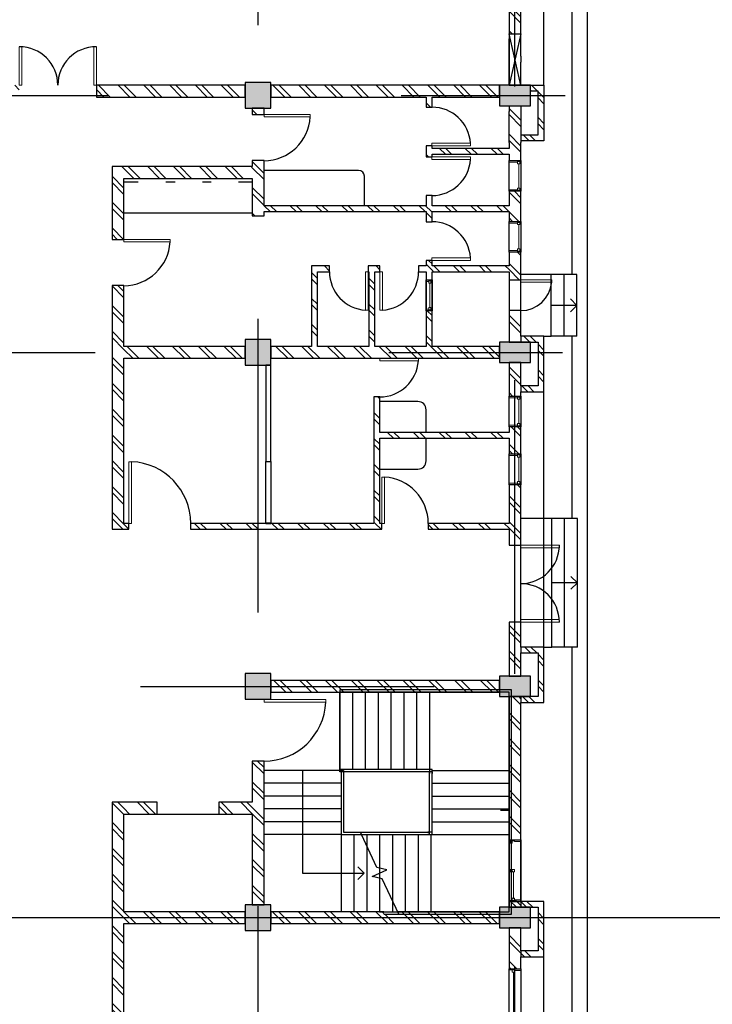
# Model space of a CAD drawing. Header units: inches. Extents: x 0 to 1544102, y 0 to 23144100.
# Tile 181 of 184: x 1178802 to 1192287, y 710635 to 729798. Entities that reach past the tile are written whole.
import ezdxf

# ---------------------------------------------------------------- set-up
doc = ezdxf.new("R2010")
doc.units = ezdxf.units.IN
doc.header["$LTSCALE"] = 1800
doc.header["$MEASUREMENT"] = 0
for name, pattern in [('CENTRE', [1.5, 0.75, -0.25, 0.25, -0.25]), ('Grid Line', [22.225, 12.7, -3.175, 3.175, -3.175]), ('Overhead', [3.96875, 2.38125, -1.5875])]:
    doc.linetypes.add(name, pattern=pattern)
doc.layers.get('0').update_dxf_attribs({"color": 253})
doc.layers.add('1', color=7, linetype='Continuous')
pattern_1 = [(45, (-45654.37, 31662), (-251.4472, 251.4472), []), (45, (-45654.37, 32043), (-251.4472, 251.4472), [])]
pattern_2 = [(45, (-45539.37, 31662), (-251.447, 251.447), []), (45, (-45539.37, 32043), (-251.447, 251.447), [])]

# ---------------------------------------------------------------- blocks, each defined once
blk = doc.blocks.new('M_Single-Flush - D4 -  0750 x 2100mm-342006-Level 1')
at = {"lineweight": 18}
for p, q in [((324, -57), (324, -807)), ((375, -57), (324, -57)), ((375, -57), (375, -807)), ((375, -807), (324, -807))]:
    blk.add_line(p, q, dxfattribs=at)
blk.add_arc((375, -57), 752, 180, 266.1097)
blk = doc.blocks.new('M_Single-Flush - D4 -  0750 x 2100mm-341539-Level 1')
at = {"lineweight": 18}
for p, q in [((324, 57), (324, 807)), ((375, 807), (324, 807)), ((375, 57), (375, 807)), ((375, 57), (324, 57))]:
    blk.add_line(p, q, dxfattribs=at)
blk.add_arc((375, 57), 752, 93.8903, 180)
blk = doc.blocks.new('M_Single-Flush - D3 0900 x 2100mm-346452-Level 1')
at = {"lineweight": 18}
for p, q in [((399, -115), (399, -1015)), ((450, -115), (399, -115)), ((450, -115), (450, -1015)), ((450, -1015), (399, -1015))]:
    blk.add_line(p, q, dxfattribs=at)
blk.add_arc((450, -115), 902, 180, 266.7576)
blk = doc.blocks.new('M_Double-Flush - D6 1500 x 2100mm-677711-Level 1')
at = {"lineweight": 18}
for p, q in [((-750, -115), (-750, -865)), ((-750, -115), (-699, -115)), ((-699, -115), (-699, -865)), ((699, -115), (699, -863)), ((750, -115), (699, -115)), ((750, -115), (750, -865)), ((-750, -865), (-699, -865))]:
    blk.add_line(p, q, dxfattribs=at)
for centre, start, end in [((-750, -115), 270, 360), ((750, -115), 180, 270)]:
    blk.add_arc(centre, 750, start, end)
blk = doc.blocks.new('Top Rail Type - Top Rail_Internal_-365579-Level 1')
at = {"linetype": 'Overhead'}
for p, q in [((19364, -21388), (19364, -21513)), ((20508, -21388), (19364, -21388)), ((19414, -21438), (19414, -21513)), ((20508, -21438), (19414, -21438)), ((20633, -21388), (20508, -21388)), ((20583, -21438), (20508, -21438)), ((20583, -22781), (20583, -21438)), ((20633, -22758), (20633, -21388)), ((19364, -21513), (19364, -23181)), ((19414, -21513), (19414, -23181)), ((19414, -23181), (19364, -23181))]:
    blk.add_line(p, q, dxfattribs=at)
for p, q in [((20633, -22758), (20583, -22781)), ((20583, -22781), (20583, -22781)), ((20583, -23033), (20583, -22781)), ((20633, -23033), (20633, -22758)), ((19383, -23108), (19383, -23158)), ((19383, -23108), (20583, -23108)), ((19383, -23158), (20633, -23158)), ((20583, -23108), (20583, -23033)), ((20633, -23158), (20633, -23033))]:
    blk.add_line(p, q)
blk = doc.blocks.new('M_Double-Flush - D2 1500 x 2100mm-359630-Level 1')
at = {"lineweight": 18}
for p, q in [((-750, 865), (-699, 865)), ((-750, 115), (-750, 865)), ((-699, 115), (-699, 865)), ((699, 115), (699, 863)), ((750, 115), (750, 865)), ((-750, 115), (-699, 115)), ((750, 115), (699, 115))]:
    blk.add_line(p, q, dxfattribs=at)
for centre, start, end in [((-750, 115), 0, 90), ((750, 115), 90, 180)]:
    blk.add_arc(centre, 750, start, end)
blk = doc.blocks.new('M_Sliding with Trim - W2 2500 x1200mm-430503-Level 1')
at = {"lineweight": 18}
for p, q in [((-1218.25, 115), (-1250, 115)), ((-1218.25, -7.1), (-1218.25, 115)), ((1218.25, 115), (1250, 115)), ((1218.25, -7.1), (1218.25, 115)), ((1250, 115), (1250, -115)), ((-1250, -115), (-1230.95, -115)), ((-1230.95, -7.1), (-1218.25, -7.1)), ((-1230.95, -115), (-1230.95, -7.1)), ((-1186.5, -51.55), (-1230.95, -51.55)), ((-1218.25, -7.1), (-1186.5, -7.1)), ((-1186.5, -7.1), (-1186.5, -51.55)), ((-22.225, -29.325), (-1186.5, -29.325)), ((-22.225, -7.1), (22.225, -7.1)), ((-22.225, -96), (-22.225, -7.1)), ((22.225, -51.55), (-22.225, -51.55)), ((22.225, -96), (-22.225, -96)), ((22.225, -7.1), (22.225, -96)), ((22.225, -73.775), (1186.5, -73.775)), ((1186.5, -51.55), (1230.95, -51.55)), ((1186.5, -96), (1186.5, -51.55)), ((1230.95, -96), (1186.5, -96)), ((1230.95, -7.1), (1218.25, -7.1)), ((1230.95, -115), (1230.95, -7.1)), ((1250, -115), (1230.95, -115))]:
    blk.add_line(p, q, dxfattribs=at)
blk = doc.blocks.new('M_Transom - V1 600 X 600-622763-Level 1')
at = {"lineweight": 18}
for p, q in [((-306.35, 115), (-338.1, 115)), ((-306.35, 115), (-306.35, -51.55)), ((230.15, 115), (261.9, 115)), ((230.15, -51.55), (230.15, 115)), ((-338.1, -115), (-319.05, -115)), ((-319.05, -51.55), (-274.6, -51.55)), ((-319.05, -96), (-319.05, -51.55)), ((-319.05, -51.55), (-306.35, -51.55)), ((-319.05, -51.55), (-319.05, -115)), ((-319.05, -96), (-274.6, -96)), ((-274.6, -96), (-274.6, -51.55)), ((-274.6, -73.775), (198.4, -73.775)), ((198.4, -96), (198.4, -51.55)), ((242.85, -51.55), (198.4, -51.55)), ((242.85, -96), (198.4, -96)), ((230.15, -51.55), (242.85, -51.55)), ((242.85, -96), (242.85, -51.55)), ((242.85, -51.55), (242.85, -115)), ((261.9, -115), (242.85, -115))]:
    blk.add_line(p, q, dxfattribs=at)
blk = doc.blocks.new('M_Single-Flush - 600 x 2100mm-624085-Level 1')
at = {"lineweight": 18}
for p, q in [((249, -115), (249, -715)), ((300, -115), (249, -115)), ((300, -115), (300, -715)), ((300, -715), (249, -715))]:
    blk.add_line(p, q, dxfattribs=at)
blk.add_arc((300, -115), 602, 180, 265.1377)
blk = doc.blocks.new('M_Single-Flush - D5 1200 x 2100mm-680660-Level 1')
at = {"lineweight": 18}
for p, q in [((549, -57), (549, -1258)), ((600, -57), (549, -57)), ((600, -57), (600, -1258)), ((600, -1258), (549, -1258))]:
    blk.add_line(p, q, dxfattribs=at)
blk.add_arc((600, -57), 1202, 180, 267.5676)
blk = doc.blocks.new('M_Single-Flush - D3 0900 x 2100mm-346477-Level 1')
at = {"lineweight": 18}
for p, q in [((399, -57), (399, -958)), ((450, -57), (399, -57)), ((450, -57), (450, -958)), ((450, -958), (399, -958))]:
    blk.add_line(p, q, dxfattribs=at)
blk.add_arc((450, -57), 902, 180, 266.7576)
blk = doc.blocks.new('M_Single-Flush - D4 -  0750 x 2100mm-649197-Level 1')
at = {"lineweight": 18}
for p, q in [((324, -57), (324, -807)), ((375, -57), (324, -57)), ((375, -57), (375, -807)), ((375, -807), (324, -807))]:
    blk.add_line(p, q, dxfattribs=at)
blk.add_arc((375, -57), 752, 180, 266.1097)
blk = doc.blocks.new('M_Single-Flush - FD 1200 x 2100mm-642924-Level 1')
at = {"lineweight": 18}
for p, q in [((549, -115), (549, -1316)), ((600, -115), (549, -115)), ((600, -115), (600, -1316)), ((600, -1316), (549, -1316))]:
    blk.add_line(p, q, dxfattribs=at)
blk.add_arc((600, -115), 1202, 180, 267.5676)
blk = doc.blocks.new('M_Sliding with Trim - W3 1200 x1200mm-430111-Level 1')
at = {"lineweight": 18}
for p, q in [((-600, 115), (-580.95, 115)), ((-580.95, 115), (-580.95, 7.1)), ((-536.5, 51.55), (-580.95, 51.55)), ((-580.95, 7.1), (-568.25, 7.1)), ((-568.25, 7.1), (-536.5, 7.1)), ((-568.25, 7.1), (-568.25, -115)), ((-536.5, 7.1), (-536.5, 51.55)), ((-22.225, 29.325), (-536.5, 29.325)), ((-22.225, 96), (-22.225, 7.1)), ((22.225, 96), (-22.225, 96)), ((22.225, 51.55), (-22.225, 51.55)), ((-22.225, 7.1), (22.225, 7.1)), ((22.225, 7.1), (22.225, 96)), ((22.225, 73.775), (536.5, 73.775)), ((536.5, 96), (536.5, 51.55)), ((580.95, 96), (536.5, 96)), ((536.5, 51.55), (580.95, 51.55)), ((568.25, 7.1), (568.25, -115)), ((580.95, 7.1), (568.25, 7.1)), ((580.95, 115), (580.95, 7.1)), ((600, 115), (580.95, 115)), ((600, -115), (600, 115)), ((-568.25, -115), (-600, -115)), ((568.25, -115), (600, -115))]:
    blk.add_line(p, q, dxfattribs=at)
blk = doc.blocks.new('M_Transom - V1 600 X 600-762079-Level 2')
at = {"lineweight": 18}
for p, q in [((-338.1, 57.5), (-319.05, 57.5)), ((-319.05, -5.95), (-319.05, 57.5)), ((-319.05, 38.5), (-319.05, -5.95)), ((-319.05, 38.5), (-274.6, 38.5)), ((-274.6, 38.5), (-274.6, -5.95)), ((-274.6, 16.275), (198.4, 16.275)), ((198.4, 38.5), (198.4, -5.95)), ((242.85, 38.5), (198.4, 38.5)), ((242.85, -5.95), (242.85, 57.5)), ((261.9, 57.5), (242.85, 57.5)), ((242.85, 38.5), (242.85, -5.95)), ((-306.35, -57.5), (-338.1, -57.5)), ((-319.05, -5.95), (-274.6, -5.95)), ((-319.05, -5.95), (-306.35, -5.95)), ((-306.35, -57.5), (-306.35, -5.95)), ((242.85, -5.95), (198.4, -5.95)), ((230.15, -5.95), (242.85, -5.95)), ((230.15, -5.95), (230.15, -57.5)), ((230.15, -57.5), (261.9, -57.5))]:
    blk.add_line(p, q, dxfattribs=at)
blk = doc.blocks.new('A$C6CC2746C')
at = {"lineweight": 9}
h = blk.add_hatch(dxfattribs=at)
h.set_pattern_fill('FP_1', color=256, style=0, pattern_type=2)
h.set_pattern_definition(pattern_2)
h.paths.add_polyline_path([(-39491, 12339), (-39606, 12339), (-39606, 12454), (-38641, 12454), (-38641, 12339), (-39302, 12339)], flags=0)
h = blk.add_hatch(dxfattribs=at)
h.set_pattern_fill('FP_1', color=256, style=0, pattern_type=2)
h.set_pattern_definition(pattern_2)
h.paths.add_polyline_path([(-39606, 12189), (-39606, 12339), (-39491, 12339), (-39491, 12189)])
h = blk.add_hatch(dxfattribs=at)
h.set_pattern_fill('FP_1', color=256, style=0, pattern_type=2)
h.set_pattern_definition(pattern_2)
h.paths.add_polyline_path([(-38641, 12004), (-38641, 12454), (-38526, 12454), (-38526, 12004)], flags=0)
h = blk.add_hatch(dxfattribs=at)
h.set_pattern_fill('FP_1', color=256, style=0, pattern_type=2)
h.set_pattern_definition(pattern_1)
h.paths.add_polyline_path([(-34606, 12004), (-34606, 12454), (-34721, 12454), (-34721, 12004)], flags=0)
h = blk.add_hatch(dxfattribs=at)
h.set_pattern_fill('FP_1', color=256, style=0, pattern_type=2)
h.set_pattern_definition(pattern_1)
h.paths.add_polyline_path([(-33756, 12339), (-33641, 12339), (-33641, 12454), (-34606, 12454), (-34606, 12339), (-34029, 12339)], flags=0)
h = blk.add_hatch(dxfattribs=at)
h.set_pattern_fill('FP_1', color=256, style=0, pattern_type=2)
h.set_pattern_definition(pattern_1)
h.paths.add_polyline_path([(-33641, 12004), (-33641, 12339), (-33756, 12339), (-33756, 12004)], flags=0)
h = blk.add_hatch(dxfattribs=at)
h.set_pattern_fill('FP_1', color=256, style=0, pattern_type=2)
h.set_pattern_definition(pattern_1)
h.paths.add_polyline_path([(-28556, 12004), (-28556, 12454), (-28671, 12454), (-28671, 12004)], flags=0)
h = blk.add_hatch(dxfattribs=at)
h.set_pattern_fill('FP_1', color=256, style=0, pattern_type=2)
h.set_pattern_definition(pattern_1)
h.paths.add_polyline_path([(-27706, 12339), (-27591, 12339), (-27591, 12454), (-28556, 12454), (-28556, 12339)], flags=0)
h = blk.add_hatch(dxfattribs=at)
h.set_pattern_fill('FP_1', color=256, style=0, pattern_type=2)
h.set_pattern_definition(pattern_1)
h.paths.add_polyline_path([(-27591, 12004), (-27591, 12339), (-27706, 12339), (-27706, 12004)], flags=0)
h = blk.add_hatch(dxfattribs=at)
h.set_pattern_fill('FP_1', color=256, style=0, pattern_type=2)
h.set_pattern_definition(pattern_1)
h.paths.add_polyline_path([(-23606, 12004), (-23606, 12454), (-23721, 12454), (-23721, 12004)], flags=0)
h = blk.add_hatch(dxfattribs=at)
h.set_pattern_fill('FP_1', color=256, style=0, pattern_type=2)
h.set_pattern_definition(pattern_1)
h.paths.add_polyline_path([(-22756, 12339), (-22641, 12339), (-22641, 12454), (-23606, 12454), (-23606, 12339)], flags=0)
h = blk.add_hatch(dxfattribs=at)
h.set_pattern_fill('FP_1', color=256, style=0, pattern_type=2)
h.set_pattern_definition(pattern_1)
h.paths.add_polyline_path([(-22641, 12004), (-22641, 12339), (-22756, 12339), (-22756, 12004)], flags=0)
for points in [[(-39606, 11589), (-39206, 11589), (-39206, 12189), (-39606, 12189)], [(-34206, 11589), (-34206, 12189), (-34606, 12189), (-34606, 11589)], [(-27706, 11589), (-27706, 12189), (-28106, 12189), (-28106, 11589)], [(-23206, 11589), (-23206, 12189), (-23606, 12189), (-23606, 11589)], [(-39156, 6639), (-39156, 7139), (-39656, 7139), (-39656, 6639)], [(-34156, 6639), (-34156, 7139), (-34656, 7139), (-34656, 6639)], [(-27656, 6639), (-27656, 7139), (-28156, 7139), (-28156, 6639)], [(-23156, 6639), (-23156, 7139), (-23656, 7139), (-23656, 6639)]]:
    blk.add_hatch(color=256).paths.add_polyline_path(points, flags=0)
h = blk.add_hatch(dxfattribs=at)
h.set_pattern_fill('FP_1', color=256, style=0, pattern_type=2)
h.set_pattern_definition(pattern_1)
h.paths.add_polyline_path([(-42656, 11774), (-42656, 12004), (-44206, 12004), (-44206, 11774), (-43867, 11774)], flags=0)
h.paths.add_polyline_path([(-40606, 11774), (-40606, 12004), (-41156, 12004), (-41156, 11774)])
h = blk.add_hatch(dxfattribs=at)
h.set_pattern_fill('FP_1', color=256, style=0, pattern_type=2)
h.set_pattern_definition(pattern_1)
h.paths.add_polyline_path([(-35976, 11774), (-35821, 11774), (-35821, 12004), (-36356, 12004), (-36356, 11774), (-36091, 11774)])
h.paths.add_polyline_path([(-35221, 11774), (-34606, 11774), (-34606, 12004), (-35221, 12004)])
h.paths.add_polyline_path([(-36956, 11774), (-36956, 12004), (-37541, 12004), (-37541, 11774), (-37146, 11774)])
h.paths.add_polyline_path([(-38261, 11774), (-38141, 11774), (-38141, 12004), (-38491, 12004), (-38491, 11774), (-38376, 11774)])
h.paths.add_polyline_path([(-39206, 11774), (-38491, 11774), (-38491, 12004), (-39206, 12004)])
h = blk.add_hatch(dxfattribs=at)
h.set_pattern_fill('FP_1', color=256, style=0, pattern_type=2)
h.set_pattern_definition(pattern_1)
h.paths.add_polyline_path([(-28106, 11774), (-28106, 12004), (-29156, 12004), (-29156, 11774)], flags=0)
h.paths.add_polyline_path([(-30656, 11774), (-30656, 12004), (-31829, 12004), (-31829, 11774), (-30964, 11774)], flags=0)
h.paths.add_polyline_path([(-32956, 11774), (-32429, 11774), (-32429, 12004), (-32956, 12004)], flags=0)
h.paths.add_polyline_path([(-34029, 11774), (-33556, 11774), (-33556, 12004), (-34206, 12004), (-34206, 11774)], flags=0)
h = blk.add_hatch(dxfattribs=at)
h.set_pattern_fill('FP_1', color=256, style=0, pattern_type=2)
h.set_pattern_definition([(45, (-44454.37, 31662), (-251.447, 251.447), []), (45, (-44454.37, 32043), (-251.447, 251.447), [])])
h.paths.add_polyline_path([(-24343, 11882), (-24343, 11793), (-24299, 11793), (-24299, 11882)])
h.paths.add_polyline_path([(-23740, 11837), (-23740, 11774), (-23606, 11774), (-23606, 12004), (-23753, 12004), (-23753, 11882), (-23785, 11882), (-23785, 11837)])
h.paths.add_polyline_path([(-24902, 11774), (-24902, 11793), (-24858, 11793), (-24858, 11837), (-24902, 11837), (-24902, 11882), (-24889, 11882), (-24889, 12004), (-27706, 12004), (-27706, 11774)])
h = blk.add_hatch(dxfattribs=at)
h.set_pattern_fill('FP_1', color=256, style=0, pattern_type=2)
h.set_pattern_definition(pattern_1)
h.paths.add_polyline_path([(-19106, 11774), (-19106, 12004), (-19906, 12004), (-19906, 11774)], flags=0)
h.paths.add_polyline_path([(-22406, 11774), (-22406, 12004), (-23206, 12004), (-23206, 11774)], flags=0)
h = blk.add_hatch(dxfattribs=at)
h.set_pattern_fill('FP_1', color=256, style=0, pattern_type=2)
h.set_pattern_definition(pattern_1)
h.paths.add_polyline_path([(-38261, 10274), (-38261, 11774), (-38376, 11774), (-38376, 10274)], flags=0)
h = blk.add_hatch(dxfattribs=at)
h.set_pattern_fill('FP_1', color=256, style=0, pattern_type=2)
h.set_pattern_definition(pattern_1)
h.paths.add_polyline_path([(-37159, 7004), (-37146, 7004), (-37146, 11774), (-37261, 11774), (-37261, 7004)], flags=0)
h = blk.add_hatch(dxfattribs=at)
h.set_pattern_fill('FP_1', color=256, style=0, pattern_type=2)
h.set_pattern_definition(pattern_1)
h.paths.add_polyline_path([(-35976, 10274), (-35976, 11774), (-36091, 11774), (-36091, 10274)], flags=0)
h = blk.add_hatch(dxfattribs=at)
h.set_pattern_fill('FP_1', color=256, style=0, pattern_type=2)
h.set_pattern_definition(pattern_1)
h.paths.add_polyline_path([(-32849, 9259), (-32734, 9259), (-32734, 11774), (-32849, 11774), (-32849, 9509)], flags=0)
h = blk.add_hatch(dxfattribs=at)
h.set_pattern_fill('FP_1', color=256, style=0, pattern_type=2)
h.set_pattern_definition(pattern_1)
h.paths.add_polyline_path([(-30964, 4274), (-30964, 4374), (-31079, 4374), (-31079, 4274)], flags=0)
h.paths.add_polyline_path([(-30964, 5574), (-30964, 9299), (-31079, 9299), (-31079, 5574)], flags=0)
h.paths.add_polyline_path([(-31079, 10199), (-30964, 10199), (-30964, 11774), (-31079, 11774), (-31079, 11515)], flags=0)
h = blk.add_hatch(dxfattribs=at)
h.set_pattern_fill('FP_1', color=256, style=0, pattern_type=2)
h.set_pattern_definition(pattern_1)
h.paths.add_polyline_path([(-39376, 7139), (-39376, 11589), (-39606, 11589), (-39606, 7139)], flags=0)
h = blk.add_hatch(dxfattribs=at)
h.set_pattern_fill('FP_1', color=256, style=0, pattern_type=2)
h.set_pattern_definition(pattern_1)
h.paths.add_polyline_path([(-34291, 7139), (-34291, 11589), (-34521, 11589), (-34521, 7139)], flags=0)
h = blk.add_hatch(dxfattribs=at)
h.set_pattern_fill('FP_1', color=256, style=0, pattern_type=2)
h.set_pattern_definition(pattern_1)
h.paths.add_polyline_path([(-27791, 7139), (-27791, 11589), (-28021, 11589), (-28021, 7139)], flags=0)
h = blk.add_hatch(dxfattribs=at)
h.set_pattern_fill('FP_1', color=256, style=0, pattern_type=2)
h.set_pattern_definition(pattern_1)
h.paths.add_polyline_path([(-23521, 7139), (-23291, 7139), (-23291, 11589), (-23521, 11589), (-23521, 9604), (-23471, 9627), (-23471, 9337), (-23521, 9337), (-23521, 8306)], flags=0)
h = blk.add_hatch(dxfattribs=at)
h.set_pattern_fill('FP_1', color=256, style=0, pattern_type=2)
h.set_pattern_definition(pattern_1)
h.paths.add_polyline_path([(-39376, 10159), (-39176, 10159), (-39176, 10274), (-39376, 10274)], flags=0)
h.paths.add_polyline_path([(-38211, 10159), (-38211, 10274), (-38426, 10274), (-38426, 10159)], flags=0)
h.paths.add_polyline_path([(-37261, 10159), (-37261, 10274), (-37461, 10274), (-37461, 10159)], flags=0)
h = blk.add_hatch(dxfattribs=at)
h.set_pattern_fill('FP_1', color=256, style=0, pattern_type=2)
h.set_pattern_definition(pattern_1)
h.paths.add_polyline_path([(-36947, 10159), (-36947, 10274), (-37146, 10274), (-37146, 10159)], flags=0)
h.paths.add_polyline_path([(-36091, 10159), (-36091, 10274), (-36197, 10274), (-36197, 10159)], flags=0)
h = blk.add_hatch(dxfattribs=at)
h.set_pattern_fill('FP_1', color=256, style=0, pattern_type=2)
h.set_pattern_definition(pattern_1)
h.paths.add_polyline_path([(-35976, 7929), (-35976, 8280), (-36091, 8280), (-36091, 7929)], flags=0)
h.paths.add_polyline_path([(-35976, 9030), (-35976, 9260), (-36091, 9260), (-36091, 9030)], flags=0)
h.paths.add_polyline_path([(-36091, 10010), (-35976, 10010), (-35976, 10274), (-36091, 10274), (-36091, 10159)], flags=0)
h = blk.add_hatch(dxfattribs=at)
h.set_pattern_fill('FP_1', color=256, style=0, pattern_type=2)
h.set_pattern_definition(pattern_1)
h.paths.add_polyline_path([(-35216, 10274), (-35216, 10159), (-34521, 10159), (-34521, 10274)])
h.paths.add_polyline_path([(-35816, 10159), (-35816, 10274), (-35976, 10274), (-35976, 10159)])
h = blk.add_hatch(dxfattribs=at)
h.set_pattern_fill('FP_1', color=256, style=0, pattern_type=2)
h.set_pattern_definition(pattern_1)
h.paths.add_polyline_path([(-31079, 9144), (-31079, 9259), (-33541, 9259), (-33541, 9144), (-31345, 9144)], flags=0)
h = blk.add_hatch(dxfattribs=at)
h.set_pattern_fill('FP_1', color=256, style=0, pattern_type=2)
h.set_pattern_definition(pattern_1)
h.paths.add_polyline_path([(-35976, 9044), (-34521, 9044), (-34521, 9159), (-35976, 9159)], flags=0)
h = blk.add_hatch(dxfattribs=at)
h.set_pattern_fill('FP_1', color=256, style=0, pattern_type=2)
h.set_pattern_definition(pattern_1)
h.paths.add_polyline_path([(-35976, 7929), (-34521, 7929), (-34521, 8044), (-35976, 8044)], flags=0)
h = blk.add_hatch(dxfattribs=at)
h.set_pattern_fill('FP_1', color=256, style=0, pattern_type=2)
h.set_pattern_definition(pattern_1)
h.paths.add_polyline_path([(-37066, 6774), (-37066, 7004), (-38139, 7004), (-38139, 6774), (-37159, 6774)], flags=0)
h.paths.add_polyline_path([(-39039, 6774), (-39039, 7004), (-39156, 7004), (-39156, 6774)], flags=0)
h = blk.add_hatch(dxfattribs=at)
h.set_pattern_fill('FP_1', color=256, style=0, pattern_type=2)
h.set_pattern_definition(pattern_1)
h.paths.add_polyline_path([(-23656, 6774), (-23656, 7004), (-26450, 7004), (-26450, 6774), (-25421, 6774)])
h = blk.add_hatch(dxfattribs=at)
h.set_pattern_fill('FP_1', color=256, style=0, pattern_type=2)
h.set_pattern_definition(pattern_1)
h.paths.add_polyline_path([(-38021, 4274), (-37791, 4274), (-37791, 6774), (-38021, 6774), (-38021, 4295)], flags=0)
h = blk.add_hatch(dxfattribs=at)
h.set_pattern_fill('FP_1', color=256, style=0, pattern_type=2)
h.set_pattern_definition(pattern_1)
h.paths.add_polyline_path([(-25421, 4274), (-25421, 4924), (-25651, 4924), (-25651, 4274)], flags=0)
h.paths.add_polyline_path([(-25651, 6124), (-25421, 6124), (-25421, 6774), (-25651, 6774)], flags=0)
h = blk.add_hatch(dxfattribs=at)
h.set_pattern_fill('FP_1', color=256, style=0, pattern_type=2)
h.set_pattern_definition(pattern_1)
h.paths.add_polyline_path([(-39606, 2139), (-39376, 2139), (-39376, 2239), (-39606, 2239)], flags=0)
h.paths.add_polyline_path([(-39376, 3739), (-39376, 6639), (-39606, 6639), (-39606, 3739)], flags=0)
h = blk.add_hatch(dxfattribs=at)
h.set_pattern_fill('FP_1', color=256, style=0, pattern_type=2)
h.set_pattern_definition(pattern_1)
h.paths.add_polyline_path([(-34291, 4274), (-34291, 6639), (-34521, 6639), (-34521, 4274)], flags=0)
h = blk.add_hatch(dxfattribs=at)
h.set_pattern_fill('FP_1', color=256, style=0, pattern_type=2)
h.set_pattern_definition(pattern_1)
h.paths.add_polyline_path([(-23291, 4274), (-23291, 6639), (-23521, 6639), (-23521, 4274)], flags=0)
h = blk.add_hatch(dxfattribs=at)
h.set_pattern_fill('FP_1', color=256, style=0, pattern_type=2)
h.set_pattern_definition(pattern_1)
h.paths.add_polyline_path([(-30964, 4044), (-30964, 4274), (-35706, 4274), (-35706, 4044), (-33134, 4044)], flags=0)
h.paths.add_polyline_path([(-36712, 4044), (-36606, 4044), (-36606, 4274), (-38021, 4274), (-38021, 4044), (-37606, 4044)], flags=0)
h = blk.add_hatch(dxfattribs=at)
h.set_pattern_fill('FP_1', color=256, style=0, pattern_type=2)
h.set_pattern_definition(pattern_1)
h.paths.add_polyline_path([(-18824, 4044), (-18791, 4044), (-18791, 4274), (-25651, 4274), (-25651, 4044), (-22402, 4044)], flags=0)
for p, q in [((-991, 13304), (-45821, 13304)), ((-34721, 13096), (-35921, 13096)), ((-35921, 13096), (-35921, 12846)), ((-35321, 13096), (-35446, 12971)), ((-35321, 13096), (-35321, 12846)), ((-35321, 13096), (-35196, 12971)), ((-34721, 13096), (-34721, 12846)), ((-28671, 13104), (-31171, 13104)), ((-31171, 13104), (-31171, 12854)), ((-29921, 13104), (-30046, 12979)), ((-29921, 13104), (-29921, 12854)), ((-29921, 13104), (-29796, 12979)), ((-28671, 13104), (-28671, 12854)), ((-35921, 13004), (-45521, 13004)), ((-35921, 12846), (-35921, 12596)), ((-34721, 12846), (-35921, 12846)), ((-35321, 12846), (-35321, 12596)), ((-31171, 13004), (-34721, 13004)), ((-34721, 12846), (-34721, 12596)), ((-31171, 12854), (-31171, 12604)), ((-28671, 12854), (-31171, 12854)), ((-29921, 12854), (-29921, 12604)), ((-12091, 13004), (-28671, 13004)), ((-28671, 12854), (-28671, 12604)), ((-35921, 12596), (-35921, 12004)), ((-34721, 12596), (-35921, 12596)), ((-34721, 12596), (-35921, 12596)), ((-34721, 12454), (-34721, 12596)), ((-28671, 12604), (-31171, 12604)), ((-31171, 12604), (-31171, 12004)), ((-28671, 12604), (-31171, 12604)), ((-28671, 12454), (-28671, 12604)), ((-39606, 12454), (-43891, 12454)), ((-40171, 12454), (-40171, 12454)), ((-28671, 12454), (-33641, 12454)), ((-19221, 12454), (-22641, 12454)), ((-39206, 12189), (-39606, 12189)), ((-39606, 12189), (-39606, 11589)), ((-39206, 11589), (-39206, 12189)), ((-34206, 12189), (-34606, 12189)), ((-34606, 12189), (-34606, 11589)), ((-34206, 11589), (-34206, 12189)), ((-27706, 12189), (-28106, 12189)), ((-28106, 12189), (-28106, 11589)), ((-27706, 11589), (-27706, 12189)), ((-23206, 12189), (-23606, 12189)), ((-23606, 12189), (-23606, 11589)), ((-23206, 11589), (-23206, 12189)), ((-40171, 12004), (-40056, 12004)), ((-39206, 12004), (-38491, 12004)), ((-38141, 12004), (-37541, 12004)), ((-36956, 12004), (-36356, 12004)), ((-35221, 12004), (-35821, 12004)), ((-35821, 11996), (-35221, 11996)), ((-34721, 12004), (-34606, 12004)), ((-33756, 12004), (-33641, 12004)), ((-33556, 12004), (-32956, 12004)), ((-32429, 12004), (-31829, 12004)), ((-29156, 12004), (-30656, 12004)), ((-28671, 12004), (-28556, 12004)), ((-27706, 12004), (-27591, 12004)), ((-24921, 12004), (-23721, 12004)), ((-23721, 12004), (-23606, 12004)), ((-23721, 11774), (-23721, 12004)), ((-23721, 11774), (-23721, 12004)), ((-22756, 12004), (-22641, 12004)), ((-22406, 12004), (-19906, 12004)), ((-38491, 11774), (-39091, 11774)), ((-37541, 11774), (-38141, 11774)), ((-36356, 11774), (-36956, 11774)), ((-35821, 11774), (-35221, 11774)), ((-32956, 11774), (-33556, 11774)), ((-31829, 11774), (-32429, 11774)), ((-27841, 11824), (-27841, 10542)), ((-25010, 11824), (-27841, 11824)), ((-27791, 11774), (-27791, 10542)), ((-25010, 11774), (-27791, 11774)), ((-26271, 10274), (-26271, 11774)), ((-26271, 10274), (-26271, 11774)), ((-26021, 10274), (-26021, 11774)), ((-26021, 10274), (-26021, 11774)), ((-25771, 10274), (-25771, 11774)), ((-25771, 10274), (-25771, 11774)), ((-25521, 10274), (-25521, 11774)), ((-25521, 10274), (-25521, 11774)), ((-25488, 11774), (-25488, 11605)), ((-25271, 10274), (-25271, 11774)), ((-25271, 10274), (-25271, 11774)), ((-25010, 11774), (-25071, 11774)), ((-25021, 10274), (-25021, 11774)), ((-25021, 10274), (-25021, 11774)), ((-24710, 11824), (-25010, 11824)), ((-24710, 11774), (-25010, 11774)), ((-23721, 11774), (-24921, 11774)), ((-23471, 11824), (-24710, 11824)), ((-23521, 11774), (-24710, 11774)), ((-23521, 10193), (-23521, 11774)), ((-23471, 10193), (-23471, 11824)), ((-19906, 11774), (-22406, 11774)), ((-39606, 11589), (-39206, 11589)), ((-34606, 11589), (-34206, 11589)), ((-28106, 11589), (-27706, 11589)), ((-23606, 11589), (-23206, 11589)), ((-27841, 10542), (-27841, 8481)), ((-27791, 10542), (-27791, 8481)), ((-35816, 10274), (-35216, 10274)), ((-35216, 10159), (-35816, 10159)), ((-32849, 10159), (-33289, 10159)), ((-32294, 10159), (-32734, 10159)), ((-26291, 10231), (-27791, 10231)), ((-26291, 10231), (-27791, 10231)), ((-26291, 10224), (-26291, 8481)), ((-26291, 10224), (-26210, 10224)), ((-26210, 10274), (-26271, 10274)), ((-26241, 10274), (-26241, 8481)), ((-26241, 10274), (-26210, 10274)), ((-25071, 10274), (-26210, 10274)), ((-25021, 10224), (-26210, 10224)), ((-25071, 10274), (-25071, 10193)), ((-25071, 8881), (-25071, 10193)), ((-25021, 10254), (-23521, 10254)), ((-25021, 10193), (-25021, 10254)), ((-25021, 10254), (-23521, 10254)), ((-25021, 10224), (-25021, 10193)), ((-25021, 8904), (-25021, 10193)), ((-23521, 10193), (-23521, 10254)), ((-23521, 9604), (-23521, 10193)), ((-23471, 9627), (-23471, 10193)), ((-33449, 9999), (-33449, 9259)), ((-32134, 9259), (-32134, 9999)), ((-26291, 9981), (-27791, 9981)), ((-26291, 9981), (-27791, 9981)), ((-25021, 10004), (-23521, 10004)), ((-25021, 10004), (-23521, 10004)), ((-26291, 9731), (-27791, 9731)), ((-26291, 9731), (-27791, 9731)), ((-25021, 9754), (-23521, 9754)), ((-25021, 9754), (-23521, 9754)), ((-23521, 9504), (-23521, 9604)), ((-23471, 9337), (-23471, 9627)), ((-26291, 9481), (-27791, 9481)), ((-26291, 9481), (-27791, 9481)), ((-25021, 9504), (-23735, 9504)), ((-25021, 9504), (-23735, 9504)), ((-23735, 9504), (-23521, 9504)), ((-23521, 9254), (-23521, 9504)), ((-26291, 9231), (-27791, 9231)), ((-26291, 9231), (-27791, 9231)), ((-25021, 9254), (-24371, 9254)), ((-25021, 9254), (-24371, 9254)), ((-24371, 9254), (-24271, 9254)), ((-24271, 9254), (-24171, 9254)), ((-24271, 9254), (-24171, 9254)), ((-24171, 9254), (-23521, 9254)), ((-37949, 8844), (-37949, 7004)), ((-37261, 8959), (-37834, 8959)), ((-26291, 8981), (-27791, 8981)), ((-26291, 8981), (-27791, 8981)), ((-25021, 9004), (-24807, 9004)), ((-25021, 9004), (-24807, 9004)), ((-25021, 8754), (-25021, 8904)), ((-24807, 9004), (-23521, 9004)), ((-24271, 8954), (-24396, 8829)), ((-24271, 8754), (-24271, 8954)), ((-24271, 8954), (-24146, 8829)), ((-26291, 8731), (-27791, 8731)), ((-26291, 8731), (-27791, 8731)), ((-25021, 8504), (-25021, 8754)), ((-25021, 8754), (-23521, 8754)), ((-24271, 8504), (-24271, 8754)), ((-27841, 8481), (-27791, 8481)), ((-26271, 8484), (-27791, 8484)), ((-26291, 8481), (-27791, 8481)), ((-26291, 8481), (-26241, 8481)), ((-26271, 8504), (-26021, 8504)), ((-26271, 8504), (-26271, 7004)), ((-26021, 8504), (-25771, 8504)), ((-26021, 8504), (-26021, 7004)), ((-25771, 8504), (-25521, 8504)), ((-25771, 8504), (-25771, 7004)), ((-25521, 8504), (-25271, 8504)), ((-25521, 8504), (-25521, 7004)), ((-25271, 8504), (-25071, 8504)), ((-25271, 8504), (-25271, 7004)), ((-25071, 8504), (-25021, 8504)), ((-25021, 8504), (-23521, 8504)), ((-25021, 8504), (-25021, 7004)), ((-24271, 7754), (-24271, 8504)), ((-26271, 7754), (-26021, 7754)), ((-26021, 7754), (-25771, 7754)), ((-25771, 7754), (-25521, 7754)), ((-25521, 7754), (-25271, 7754)), ((-25271, 7754), (-25021, 7754)), ((-25021, 7754), (-24271, 7754)), ((-39156, 7139), (-39656, 7139)), ((-39656, 7139), (-39656, 6639)), ((-39156, 6639), (-39156, 7139)), ((-34156, 7139), (-34656, 7139)), ((-34656, 7139), (-34656, 6639)), ((-34156, 6639), (-34156, 7139)), ((-32284, 7133), (-34156, 7133)), ((-32284, 7139), (-31084, 7139)), ((-31079, 7133), (-31084, 7133)), ((-31079, 7039), (-31079, 7139)), ((-27656, 7139), (-28156, 7139)), ((-28156, 7139), (-28156, 6639)), ((-27656, 6639), (-27656, 7139)), ((-23156, 7139), (-23656, 7139)), ((-23656, 7139), (-23656, 6639)), ((-23156, 6639), (-23156, 7139)), ((-32284, 7045), (-34156, 7045)), ((-31084, 7039), (-32284, 7039)), ((-31079, 7045), (-31084, 7045)), ((-37719, 6774), (-37719, 6509)), ((-37119, 4274), (-37119, 6774)), ((-39656, 6639), (-39156, 6639)), ((-34656, 6639), (-34156, 6639)), ((-28156, 6639), (-27656, 6639)), ((-23656, 6639), (-23156, 6639)), ((-37719, 5974), (-37719, 5809)), ((-25421, 4924), (-25421, 6124)), ((-37719, 5274), (-37719, 5089)), ((-37719, 4554), (-37719, 4274))]:
    blk.add_line(p, q)
at = {"linetype": 'Overhead'}
for p, q in [((-34721, 13096), (-35921, 13096)), ((-28671, 13104), (-31171, 13104)), ((-34721, 12846), (-35921, 12846)), ((-28671, 12854), (-31171, 12854)), ((-23735, 9504), (-23521, 9504)), ((-24371, 9254), (-24271, 9254)), ((-24171, 9254), (-23521, 9254)), ((-24807, 9004), (-23521, 9004)), ((-25021, 8754), (-23521, 8754)), ((-26271, 8504), (-26271, 7004)), ((-26021, 8504), (-26021, 7004)), ((-25771, 8504), (-25771, 7004)), ((-25521, 8504), (-25521, 7004)), ((-25271, 8504), (-25271, 7004)), ((-25021, 8504), (-23521, 8504)), ((-25021, 8504), (-25021, 7004))]:
    blk.add_line(p, q, dxfattribs=at)
at = {"linetype": 'Grid Line'}
for p, q in [((-39406, -18899), (-39406, 12869)), ((-34406, -19141), (-34406, 12812)), ((-27906, -23976), (-27906, 12805)), ((-23406, -23976), (-23406, 12819)), ((422, 11889), (-46234, 11889)), ((-768, 6889), (-45299, 6889))]:
    blk.add_line(p, q, dxfattribs=at)
at = {"lineweight": 25}
for p, q in [((-39606, 12454), (-38526, 12454)), ((-39606, 11774), (-39606, 12454)), ((-38641, 12339), (-39491, 12339)), ((-39491, 12339), (-39491, 12189)), ((-38641, 12004), (-38641, 12339)), ((-38526, 12454), (-38526, 12004)), ((-34721, 12454), (-34721, 12004)), ((-33641, 12454), (-34721, 12454)), ((-34606, 11774), (-34606, 12339)), ((-34606, 12339), (-33756, 12339)), ((-33756, 12339), (-33756, 12004)), ((-33641, 12004), (-33641, 12454)), ((-28671, 12454), (-28671, 12004)), ((-27591, 12454), (-28671, 12454)), ((-28556, 12004), (-28556, 12339)), ((-28556, 12339), (-27706, 12339)), ((-27706, 12339), (-27706, 11774)), ((-27591, 12004), (-27591, 12454)), ((-23721, 12454), (-23721, 12004)), ((-22641, 12454), (-23721, 12454)), ((-23606, 11774), (-23606, 12339)), ((-23606, 12339), (-22756, 12339)), ((-22756, 12339), (-22756, 12004)), ((-22641, 12004), (-22641, 12454)), ((-40171, 12004), (-41156, 12004)), ((-39606, 12004), (-40056, 12004)), ((-39606, 11774), (-39606, 12004)), ((-38141, 12004), (-38491, 12004)), ((-38141, 11774), (-38141, 12004)), ((-36956, 12004), (-37541, 12004)), ((-37541, 12004), (-37541, 11774)), ((-36956, 11774), (-36956, 12004)), ((-35821, 12004), (-36356, 12004)), ((-36356, 12004), (-36356, 11774)), ((-35821, 11774), (-35821, 12004)), ((-34721, 12004), (-35221, 12004)), ((-35221, 12004), (-35221, 11774)), ((-33756, 12004), (-34206, 12004)), ((-34206, 12004), (-34206, 11774)), ((-33556, 12004), (-33641, 12004)), ((-33556, 11774), (-33556, 12004)), ((-32429, 12004), (-32956, 12004)), ((-32956, 12004), (-32956, 11774)), ((-32429, 11774), (-32429, 12004)), ((-30656, 12004), (-31829, 12004)), ((-31829, 12004), (-31829, 11774)), ((-30656, 11774), (-30656, 12004)), ((-28671, 12004), (-29156, 12004)), ((-29156, 12004), (-29156, 11774)), ((-28106, 12004), (-28556, 12004)), ((-28106, 11774), (-28106, 12004)), ((-23721, 12004), (-27591, 12004)), ((-24921, 11774), (-24921, 12004)), ((-23721, 12004), (-23721, 11774)), ((-22756, 12004), (-23206, 12004)), ((-23206, 12004), (-23206, 11774)), ((-22406, 12004), (-22641, 12004)), ((-22406, 11774), (-22406, 12004)), ((-41156, 11774), (-39606, 11774)), ((-39206, 11774), (-39091, 11774)), ((-38491, 11774), (-38376, 11774)), ((-38376, 11774), (-38376, 10274)), ((-38261, 11774), (-38141, 11774)), ((-38261, 10274), (-38261, 11774)), ((-37541, 11774), (-37261, 11774)), ((-37261, 11774), (-37261, 10274)), ((-37146, 11774), (-36956, 11774)), ((-37146, 10274), (-37146, 11774)), ((-36356, 11774), (-36091, 11774)), ((-36091, 11774), (-36091, 10274)), ((-35976, 11774), (-35821, 11774)), ((-35976, 10274), (-35976, 11774)), ((-35221, 11774), (-34606, 11774)), ((-34206, 11774), (-33556, 11774)), ((-32956, 11774), (-32849, 11774)), ((-32849, 11774), (-32849, 9259)), ((-32734, 11774), (-32429, 11774)), ((-32734, 9259), (-32734, 11774)), ((-31829, 11774), (-31079, 11774)), ((-31079, 11774), (-31079, 10199)), ((-30964, 11774), (-30656, 11774)), ((-30964, 10199), (-30964, 11774)), ((-29156, 11774), (-28106, 11774)), ((-27706, 11774), (-23606, 11774)), ((-23206, 11774), (-22406, 11774)), ((-39606, 11589), (-39606, 7139)), ((-39376, 11589), (-39606, 11589)), ((-39376, 10274), (-39376, 11589)), ((-34521, 11589), (-34521, 10274)), ((-34291, 11589), (-34521, 11589)), ((-34291, 7139), (-34291, 11589)), ((-28021, 11589), (-28021, 7139)), ((-27791, 11589), (-28021, 11589)), ((-27791, 7139), (-27791, 11589)), ((-23521, 11589), (-23521, 9604)), ((-23291, 11589), (-23521, 11589)), ((-23291, 7139), (-23291, 11589)), ((-39176, 10274), (-39376, 10274)), ((-39376, 7139), (-39376, 10159)), ((-39376, 10159), (-39176, 10159)), ((-39176, 10159), (-39176, 10274)), ((-38376, 10274), (-38426, 10274)), ((-38426, 10274), (-38426, 10159)), ((-38426, 10159), (-38211, 10159)), ((-38211, 10274), (-38261, 10274)), ((-38211, 10159), (-38211, 10274)), ((-37261, 10274), (-37461, 10274)), ((-37461, 10274), (-37461, 10159)), ((-37461, 10159), (-37261, 10159)), ((-37261, 10159), (-37261, 7004)), ((-36947, 10274), (-37146, 10274)), ((-37146, 10159), (-36947, 10159)), ((-37146, 7004), (-37146, 10159)), ((-36947, 10159), (-36947, 10274)), ((-36091, 10274), (-36197, 10274)), ((-36197, 10274), (-36197, 10159)), ((-36197, 10159), (-36091, 10159)), ((-36091, 10159), (-36091, 10010)), ((-34521, 10274), (-35976, 10274)), ((-35976, 10010), (-35976, 10159)), ((-35976, 10159), (-34521, 10159)), ((-35816, 10159), (-35816, 10274)), ((-35216, 10274), (-35216, 10159)), ((-34521, 10159), (-34521, 9159)), ((-31079, 10199), (-30964, 10199)), ((-36091, 10010), (-35976, 10010)), ((-36091, 9260), (-36091, 9030)), ((-35976, 9260), (-36091, 9260)), ((-35976, 9159), (-35976, 9260)), ((-32849, 9259), (-33541, 9259)), ((-33541, 9259), (-33541, 9144)), ((-31079, 9259), (-32734, 9259)), ((-31079, 9299), (-31079, 9259)), ((-30964, 9299), (-31079, 9299)), ((-30964, 5574), (-30964, 9299)), ((-23521, 9337), (-23521, 7139)), ((-36091, 9030), (-35976, 9030)), ((-34521, 9159), (-35976, 9159)), ((-35976, 9030), (-35976, 9044)), ((-35976, 9044), (-34521, 9044)), ((-34521, 9044), (-34521, 8044)), ((-33541, 9144), (-31079, 9144)), ((-31079, 9144), (-31079, 7139)), ((-36091, 8280), (-36091, 7929)), ((-35976, 8280), (-36091, 8280)), ((-35976, 8044), (-35976, 8280)), ((-36091, 7929), (-34521, 7929)), ((-34521, 8044), (-35976, 8044)), ((-34521, 7929), (-34521, 7139)), ((-39606, 7139), (-39376, 7139)), ((-34521, 7139), (-34291, 7139)), ((-32284, 7139), (-34156, 7139)), ((-34156, 7139), (-34156, 7039)), ((-32284, 7039), (-32284, 7139)), ((-31079, 7139), (-31084, 7139)), ((-31084, 7139), (-31084, 7039)), ((-28021, 7139), (-27791, 7139)), ((-23521, 7139), (-23291, 7139)), ((-39039, 7004), (-39156, 7004)), ((-39156, 7004), (-39156, 6774)), ((-39039, 6774), (-39039, 7004)), ((-37261, 7004), (-38139, 7004)), ((-38139, 7004), (-38139, 6774)), ((-37066, 7004), (-37146, 7004)), ((-37066, 6774), (-37066, 7004)), ((-34156, 7039), (-32284, 7039)), ((-31084, 7039), (-31079, 7039)), ((-31079, 7039), (-31079, 5574)), ((-23656, 7004), (-26450, 7004)), ((-26450, 7004), (-26450, 6774)), ((-23656, 6774), (-23656, 7004)), ((-39156, 6774), (-39039, 6774)), ((-38139, 6774), (-38021, 6774)), ((-38021, 6774), (-38021, 4044)), ((-37791, 4274), (-37791, 6774)), ((-37791, 6774), (-37066, 6774)), ((-26450, 6774), (-25651, 6774)), ((-25651, 6774), (-25651, 6124)), ((-25421, 6774), (-23656, 6774)), ((-25421, 6124), (-25421, 6774)), ((-39606, 6639), (-39606, 3739)), ((-39376, 6639), (-39606, 6639)), ((-39376, 3739), (-39376, 6639)), ((-34291, 6639), (-34521, 6639)), ((-34521, 6639), (-34521, 4274)), ((-34291, 4274), (-34291, 6639)), ((-23521, 6639), (-23521, 4274)), ((-23291, 6639), (-23521, 6639)), ((-23291, 4274), (-23291, 6639)), ((-25651, 6124), (-25421, 6124)), ((-31079, 5574), (-30964, 5574)), ((-25421, 4924), (-25651, 4924)), ((-25651, 4924), (-25651, 4044)), ((-25421, 4274), (-25421, 4924)), ((-36606, 4274), (-37791, 4274)), ((-36606, 4044), (-36606, 4274)), ((-34521, 4274), (-35706, 4274)), ((-35706, 4274), (-35706, 4044)), ((-31079, 4274), (-34291, 4274)), ((-31079, 4374), (-31079, 4274)), ((-30964, 4374), (-31079, 4374)), ((-30964, 4274), (-30964, 4374)), ((-30964, 4044), (-30964, 4274)), ((-23521, 4274), (-25421, 4274)), ((-19021, 4274), (-23291, 4274)), ((-38021, 4044), (-36606, 4044)), ((-35706, 4044), (-30964, 4044)), ((-25651, 4044), (-18791, 4044)), ((-39606, 3739), (-39376, 3739))]:
    blk.add_line(p, q, dxfattribs=at)
at = {"ltscale": 500}
for p, q in [((-40606, 11774), (-40606, 12004)), ((-39606, 12004), (-40606, 11774)), ((-40606, 11774), (-40606, 12004)), ((-40606, 12004), (-39606, 11774)), ((-39606, 11774), (-39606, 12004)), ((-39606, 11774), (-40506, 11774))]:
    blk.add_line(p, q, dxfattribs=at)
at = {"linetype": 'Continuous'}
for p, q in [((-23471, 9627), (-24158, 9307)), ((-24337, 9396), (-24384, 9201)), ((-24205, 9112), (-24337, 9396)), ((-24384, 9201), (-25021, 8904)), ((-24158, 9307), (-24205, 9112))]:
    blk.add_line(p, q, dxfattribs=at)
for centre, radius, start, end in [((-33289, 9999), 160, 90, 180), ((-32294, 9999), 160, 0, 90), ((-37834, 8844), 115, 90, 180)]:
    blk.add_arc(centre, radius, start, end)
for name, p in [('M_Double-Flush - D2 1500 x 2100mm-359630-Level 1', (-29906, 11889)), ('M_Sliding with Trim - W2 2500 x1200mm-430503-Level 1', (-21156, 11889)), ('M_Single-Flush - D4 -  0750 x 2100mm-341539-Level 1', (-38801, 10216)), ('M_Single-Flush - D4 -  0750 x 2100mm-341539-Level 1', (-36572, 10216)), ('M_Transom - V1 600 X 600-762079-Level 2', (-35478, 10216)), ('Top Rail Type - Top Rail_Internal_-365579-Level 1', (-45654, 31662))]:
    blk.add_blockref(name, p)
for name, p, rotation in [('M_Single-Flush - 600 x 2100mm-624085-Level 1', (-35521, 11889), 180), ('M_Transom - V1 600 X 600-622763-Level 1', (-37879, 11889), 180), ('M_Transom - V1 600 X 600-622763-Level 1', (-36694, 11889), 180), ('M_Transom - V1 600 X 600-622763-Level 1', (-33294, 11889), 180), ('M_Transom - V1 600 X 600-622763-Level 1', (-32167, 11889), 180), ('M_Sliding with Trim - W3 1200 x1200mm-430111-Level 1', (-24321, 11889), 180), ('M_Single-Flush - D4 -  0750 x 2100mm-342006-Level 1', (-37836, 10216), 180), ('M_Single-Flush - D3 0900 x 2100mm-346477-Level 1', (-31021, 9749), 270), ('M_Single-Flush - D4 -  0750 x 2100mm-341539-Level 1', (-36034, 9635), 270), ('M_Single-Flush - D4 -  0750 x 2100mm-649197-Level 1', (-33916, 9201), 180), ('M_Single-Flush - D4 -  0750 x 2100mm-342006-Level 1', (-36034, 8655), 90), ('M_Single-Flush - FD 1200 x 2100mm-642924-Level 1', (-27052, 6889), 180), ('M_Single-Flush - D3 0900 x 2100mm-346452-Level 1', (-38589, 6889), 180), ('M_Single-Flush - D5 1200 x 2100mm-680660-Level 1', (-31021, 4974), 270), ('M_Single-Flush - D3 0900 x 2100mm-346452-Level 1', (-36156, 4159), 180), ('M_Double-Flush - D6 1500 x 2100mm-677711-Level 1', (-39491, 2989), 270)]:
    blk.add_blockref(name, p, dxfattribs=dict(rotation=rotation))
blk = doc.blocks.new('key plan')
at = {"linetype": 'CENTRE', "ltscale": 500}
blk.add_line((-200000, 17709), (-200000, -385146), dxfattribs=at)
at = {"ltscale": 100, "rotation": 180}
blk.add_blockref('A$C6CC2746C', (-223406, -43361), dxfattribs=at)
at = {"layer": '1', "color": 8, "linetype": 'CENTRE', "ltscale": 500}
blk.add_line((-200000, 121324), (-200000, -410907), dxfattribs=at)

msp = doc.modelspace()

# ---------------------------------------------------------------- block references
at = {"rotation": 89.99999999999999}
msp.add_blockref('key plan', (1133194.68, 912322.72), dxfattribs=at)

doc.saveas('drawing.dxf')
